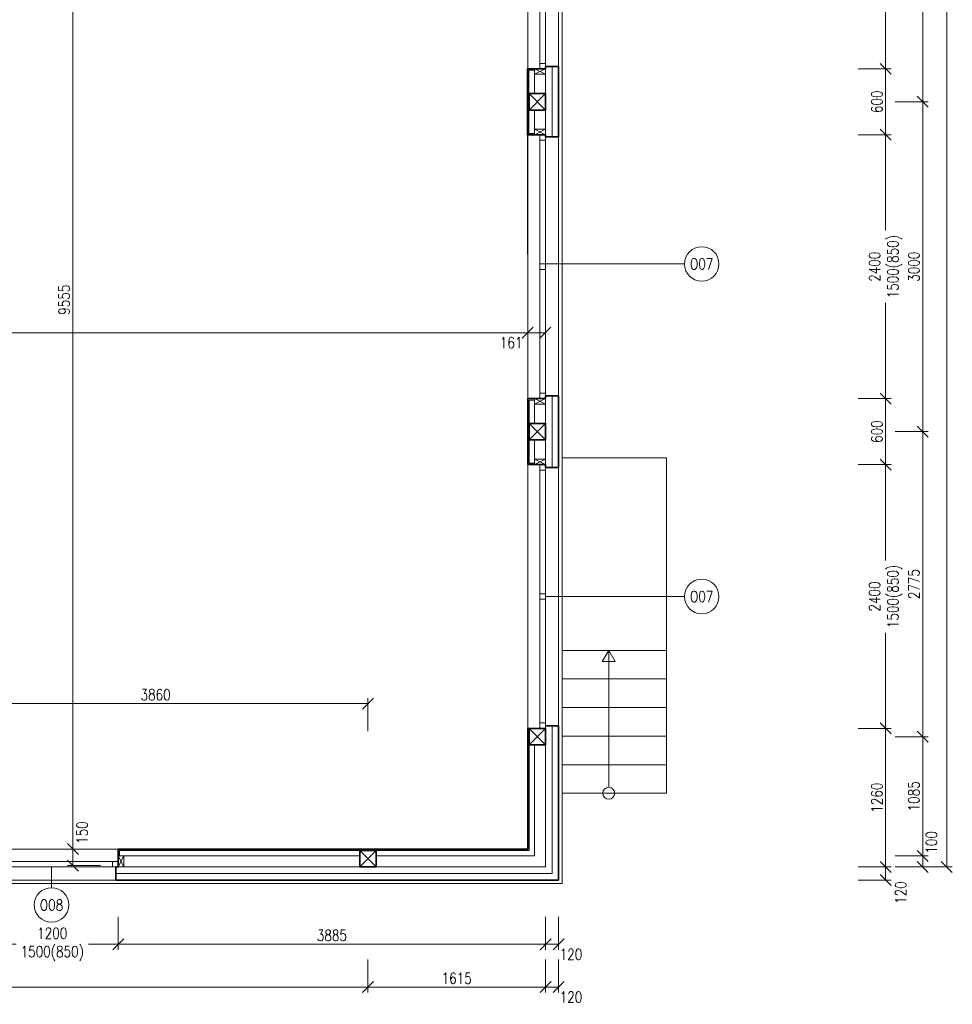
# Model space of a CAD drawing. Header units: millimetres. Extents: x -485339 to 350584, y -1189936 to 0.
# Tile 94 of 256: x -64556 to -56076, y -1158316 to -1149359. Entities that reach past the tile are written whole.
import ezdxf
from ezdxf.enums import TextEntityAlignment as Align

# ---------------------------------------------------------------- set-up
doc = ezdxf.new("R2010")
doc.units = ezdxf.units.MM
doc.header["$LTSCALE"] = 10
doc.layers.get('Defpoints').update_dxf_attribs({"color": 201})
for name, color, linetype, lineweight in [('N_kóty', 10, 'Continuous', 18), ('N_okna', 10, 'Continuous', 18), ('N_okna_konst_prof', 10, 'Continuous', 18), ('N_popis_otvory', 10, 'Continuous', 18), ('N_čáry_obrys', 10, 'Continuous', 35), ('N_čáry_obv.plášt', 212, 'Continuous', 18), ('N_čáry_obv.plášt_obrys', 212, 'Continuous', 35), ('N_čáry_plné', 10, 'Continuous', 18), ('St_kóty', 132, 'Continuous', 18), ('St_lehký obvodový plášť', 152, 'Continuous', 18), ('St_sloupy_opláštění_půdorys', 25, 'Continuous', 35), ('St_čáry_plné', 250, 'Continuous', 18)]:
    doc.layers.add(name, color=color, linetype=linetype, lineweight=lineweight)
doc.layers.add('St_plocha_místn', color=140, linetype='Continuous', lineweight=18, plot=False)
doc.styles.get("Standard").update_dxf_attribs({"font": 'simplex.shx', "width": 0.8})
doc.linetypes.add('ZIGZAG', pattern='A,0.00254,-5.08,[131,ltypeshp.shx,S=5.08,R=0,X=-5.08,Y=0],-10.16,[131,ltypeshp.shx,S=5.08,R=180,X=5.08,Y=0],-5.08', length=20.32254)
doc.dimstyles.new('stavebníM50 vnitřní', dxfattribs={"dimtxt": 100, "dimasz": 100, "dimexe": 50, "dimexo": 100, "dimgap": 30, "dimtad": 1, "dimdec": 0, "dimtxsty": 'Standard', "dimblk": 'OBLIQUE', "dimcen": 2.5, "dimclrd": 256, "dimclre": 256, "dimclrt": 256, "dimadec": 0, "dimazin": 0, "dimtfac": 1, "dimtdec": 0, "dimtmove": 2, "dimatfit": 2, "dimldrblk": 'OBLIQUE', "dimfxl": 250, "dimfxlon": 1, "dimlwd": -1, "dimlwe": -1, "dimarcsym": 0})

# ---------------------------------------------------------------- blocks, each defined once
blk = doc.blocks.new('G$CBB62DE26')
at = {"layer": 'St_sloupy_opláštění_půdorys', "color": 0, "ltscale": 2}
blk.add_lwpolyline([(-75, -150), (75, -150), (75, 0), (-75, 0)], close=True, dxfattribs=at)
for points in [[(-75, 0), (75, -150)], [(75, 0), (-75, -150)]]:
    blk.add_lwpolyline(points, dxfattribs=at)
blk = doc.blocks.new('_OBLIQUE')
at = {"color": 0, "linetype": 'ByBlock'}
blk.add_line((-0.5, -0.5), (0.5, 0.5), dxfattribs=at)
blk = doc.blocks.new('*D6510')
at = {"layer": 'Defpoints', "color": 0}
for p in [(-58903.4, -1152806.2), (-58903.4, -1153406.2), (-56682.1, -1153406.2)]:
    blk.add_point(p, dxfattribs=at)
at = {"layer": 'St_kóty'}
for p, q in [((-56932.1, -1152806.2), (-56632.1, -1152806.2)), ((-56682.1, -1152806.2), (-56682.1, -1153406.2)), ((-56932.1, -1153406.2), (-56632.1, -1153406.2))]:
    blk.add_line(p, q, dxfattribs=at)
at = {"layer": 'St_kóty', "linetype": 'ByBlock', "xscale": 100, "yscale": 100, "zscale": 100}
for p, rotation in [((-56682.1, -1152806.2), 90), ((-56682.1, -1153406.2), 270)]:
    blk.add_blockref('_OBLIQUE', p, dxfattribs=dict(at, rotation=rotation))
at = {"layer": 'St_kóty', "insert": (-56762.1, -1153106.2), "char_height": 100, "attachment_point": 5, "rotation": 90}
blk.add_mtext('600', dxfattribs=at)
blk = doc.blocks.new('*D6511')
at = {"layer": 'Defpoints', "color": 0}
for p in [(-58903.4, -1153406.2), (-58903.4, -1155806.2), (-56682.1, -1155806.2)]:
    blk.add_point(p, dxfattribs=at)
at = {"layer": 'St_kóty'}
for p, q in [((-56932.1, -1153406.2), (-56632.1, -1153406.2)), ((-56682.1, -1153406.2), (-56682.1, -1154277.1)), ((-56682.1, -1155806.2), (-56682.1, -1154935.2)), ((-56932.1, -1155806.2), (-56632.1, -1155806.2))]:
    blk.add_line(p, q, dxfattribs=at)
at = {"layer": 'St_kóty', "linetype": 'ByBlock', "xscale": 100, "yscale": 100, "zscale": 100}
for p, rotation in [((-56682.1, -1153406.2), 90), ((-56682.1, -1155806.2), 270)]:
    blk.add_blockref('_OBLIQUE', p, dxfattribs=dict(at, rotation=rotation))
at = {"layer": 'St_kóty', "insert": (-56682.1, -1154606.2), "char_height": 100, "attachment_point": 5, "rotation": 90}
blk.add_mtext('2400\\P1500(850)', dxfattribs=at)
blk = doc.blocks.new('*D6512')
at = {"layer": 'Defpoints', "color": 0}
for p in [(-58903.4, -1155806.2), (-59774.9, -1157066.2), (-56682.1, -1157066.2)]:
    blk.add_point(p, dxfattribs=at)
at = {"layer": 'St_kóty'}
for p, q in [((-56932.1, -1155806.2), (-56632.1, -1155806.2)), ((-56682.1, -1155806.2), (-56682.1, -1157066.2)), ((-56932.1, -1157066.2), (-56632.1, -1157066.2))]:
    blk.add_line(p, q, dxfattribs=at)
at = {"layer": 'St_kóty', "linetype": 'ByBlock', "xscale": 100, "yscale": 100, "zscale": 100}
for p, rotation in [((-56682.1, -1155806.2), 90), ((-56682.1, -1157066.2), 270)]:
    blk.add_blockref('_OBLIQUE', p, dxfattribs=dict(at, rotation=rotation))
at = {"layer": 'St_kóty', "insert": (-56762.1, -1156436.2), "char_height": 100, "attachment_point": 5, "rotation": 90}
blk.add_mtext('1260', dxfattribs=at)
blk = doc.blocks.new('*D6516')
at = {"layer": 'Defpoints', "color": 0}
for p in [(-58903.4, -1147406.2), (-59749.9, -1149806.2), (-56682.1, -1149806.2)]:
    blk.add_point(p, dxfattribs=at)
at = {"layer": 'St_kóty'}
for p, q in [((-56932.1, -1147406.2), (-56632.1, -1147406.2)), ((-56682.1, -1147406.2), (-56682.1, -1148277.1)), ((-56682.1, -1149806.2), (-56682.1, -1148935.2)), ((-56932.1, -1149806.2), (-56632.1, -1149806.2))]:
    blk.add_line(p, q, dxfattribs=at)
at = {"layer": 'St_kóty', "linetype": 'ByBlock', "xscale": 100, "yscale": 100, "zscale": 100}
for p, rotation in [((-56682.1, -1147406.2), 90), ((-56682.1, -1149806.2), 270)]:
    blk.add_blockref('_OBLIQUE', p, dxfattribs=dict(at, rotation=rotation))
at = {"layer": 'St_kóty', "insert": (-56682.1, -1148606.2), "char_height": 100, "attachment_point": 5, "rotation": 90}
blk.add_mtext('2400\\P1500(850)', dxfattribs=at)
blk = doc.blocks.new('*D6517')
at = {"layer": 'Defpoints', "color": 0}
for p in [(-59749.9, -1149806.2), (-59749.9, -1150406.2), (-56682.1, -1150406.2)]:
    blk.add_point(p, dxfattribs=at)
at = {"layer": 'St_kóty'}
for p, q in [((-56932.1, -1149806.2), (-56632.1, -1149806.2)), ((-56682.1, -1149806.2), (-56682.1, -1150406.2)), ((-56932.1, -1150406.2), (-56632.1, -1150406.2))]:
    blk.add_line(p, q, dxfattribs=at)
at = {"layer": 'St_kóty', "linetype": 'ByBlock', "xscale": 100, "yscale": 100, "zscale": 100}
for p, rotation in [((-56682.1, -1149806.2), 90), ((-56682.1, -1150406.2), 270)]:
    blk.add_blockref('_OBLIQUE', p, dxfattribs=dict(at, rotation=rotation))
at = {"layer": 'St_kóty', "insert": (-56762.1, -1150106.2), "char_height": 100, "attachment_point": 5, "rotation": 90}
blk.add_mtext('600', dxfattribs=at)
blk = doc.blocks.new('*D6518')
at = {"layer": 'Defpoints', "color": 0}
for p in [(-59749.9, -1150406.2), (-59749.9, -1152806.2), (-56682.1, -1152806.2)]:
    blk.add_point(p, dxfattribs=at)
at = {"layer": 'St_kóty'}
for p, q in [((-56932.1, -1150406.2), (-56632.1, -1150406.2)), ((-56682.1, -1150406.2), (-56682.1, -1151277.1)), ((-56682.1, -1152806.2), (-56682.1, -1151935.2)), ((-56932.1, -1152806.2), (-56632.1, -1152806.2))]:
    blk.add_line(p, q, dxfattribs=at)
at = {"layer": 'St_kóty', "linetype": 'ByBlock', "xscale": 100, "yscale": 100, "zscale": 100}
for p, rotation in [((-56682.1, -1150406.2), 90), ((-56682.1, -1152806.2), 270)]:
    blk.add_blockref('_OBLIQUE', p, dxfattribs=dict(at, rotation=rotation))
at = {"layer": 'St_kóty', "insert": (-56682.1, -1151606.2), "char_height": 100, "attachment_point": 5, "rotation": 90}
blk.add_mtext('2400\\P1500(850)', dxfattribs=at)
blk = doc.blocks.new('*D6523')
at = {"layer": 'Defpoints', "color": 0}
for p in [(-59924.9, -1147106.2), (-59924.9, -1150106.2), (-56345.3, -1150106.2)]:
    blk.add_point(p, dxfattribs=at)
at = {"layer": 'St_kóty'}
for p, q in [((-56595.3, -1147106.2), (-56295.3, -1147106.2)), ((-56345.3, -1147106.2), (-56345.3, -1150106.2)), ((-56595.3, -1150106.2), (-56295.3, -1150106.2))]:
    blk.add_line(p, q, dxfattribs=at)
at = {"layer": 'St_kóty', "linetype": 'ByBlock', "xscale": 100, "yscale": 100, "zscale": 100}
for p, rotation in [((-56345.3, -1147106.2), 90), ((-56345.3, -1150106.2), 270)]:
    blk.add_blockref('_OBLIQUE', p, dxfattribs=dict(at, rotation=rotation))
at = {"layer": 'St_kóty', "insert": (-56425.3, -1148606.2), "char_height": 100, "attachment_point": 5, "rotation": 90}
blk.add_mtext('3000', dxfattribs=at)
blk = doc.blocks.new('*D6524')
at = {"layer": 'Defpoints', "color": 0}
for p in [(-59924.9, -1150106.2), (-59924.9, -1153106.2), (-56345.3, -1153106.2)]:
    blk.add_point(p, dxfattribs=at)
at = {"layer": 'St_kóty'}
for p, q in [((-56595.3, -1150106.2), (-56295.3, -1150106.2)), ((-56345.3, -1150106.2), (-56345.3, -1153106.2)), ((-56595.3, -1153106.2), (-56295.3, -1153106.2))]:
    blk.add_line(p, q, dxfattribs=at)
at = {"layer": 'St_kóty', "linetype": 'ByBlock', "xscale": 100, "yscale": 100, "zscale": 100}
for p, rotation in [((-56345.3, -1150106.2), 90), ((-56345.3, -1153106.2), 270)]:
    blk.add_blockref('_OBLIQUE', p, dxfattribs=dict(at, rotation=rotation))
at = {"layer": 'St_kóty', "insert": (-56425.3, -1151606.2), "char_height": 100, "attachment_point": 5, "rotation": 90}
blk.add_mtext('3000', dxfattribs=at)
blk = doc.blocks.new('*D6525')
at = {"layer": 'Defpoints', "color": 0}
for p in [(-59924.9, -1153106.2), (-59924.9, -1155881.2), (-56345.3, -1155881.2)]:
    blk.add_point(p, dxfattribs=at)
at = {"layer": 'St_kóty'}
for p, q in [((-56595.3, -1153106.2), (-56295.3, -1153106.2)), ((-56345.3, -1153106.2), (-56345.3, -1155881.2)), ((-56595.3, -1155881.2), (-56295.3, -1155881.2))]:
    blk.add_line(p, q, dxfattribs=at)
at = {"layer": 'St_kóty', "linetype": 'ByBlock', "xscale": 100, "yscale": 100, "zscale": 100}
for p, rotation in [((-56345.3, -1153106.2), 90), ((-56345.3, -1155881.2), 270)]:
    blk.add_blockref('_OBLIQUE', p, dxfattribs=dict(at, rotation=rotation))
at = {"layer": 'St_kóty', "insert": (-56425.3, -1154493.7), "char_height": 100, "attachment_point": 5, "rotation": 90}
blk.add_mtext('2775', dxfattribs=at)
blk = doc.blocks.new('*D6526')
at = {"layer": 'Defpoints', "color": 0}
for p in [(-59924.9, -1155881.2), (-59937.9, -1156966.2), (-56345.3, -1156966.2)]:
    blk.add_point(p, dxfattribs=at)
at = {"layer": 'St_kóty'}
for p, q in [((-56595.3, -1155881.2), (-56295.3, -1155881.2)), ((-56345.3, -1155881.2), (-56345.3, -1156966.2)), ((-56595.3, -1156966.2), (-56295.3, -1156966.2))]:
    blk.add_line(p, q, dxfattribs=at)
at = {"layer": 'St_kóty', "linetype": 'ByBlock', "xscale": 100, "yscale": 100, "zscale": 100}
for p, rotation in [((-56345.3, -1155881.2), 90), ((-56345.3, -1156966.2), 270)]:
    blk.add_blockref('_OBLIQUE', p, dxfattribs=dict(at, rotation=rotation))
at = {"layer": 'St_kóty', "insert": (-56425.3, -1156423.7), "char_height": 100, "attachment_point": 5, "rotation": 90}
blk.add_mtext('1085', dxfattribs=at)
blk = doc.blocks.new('*D6527')
at = {"layer": 'Defpoints', "color": 0}
for p in [(-59937.9, -1156966.2), (-59774.9, -1157066.2), (-56345.3, -1157066.2)]:
    blk.add_point(p, dxfattribs=at)
at = {"layer": 'St_kóty'}
for p, q in [((-56595.3, -1156966.2), (-56295.3, -1156966.2)), ((-56345.3, -1156966.2), (-56345.3, -1157066.2)), ((-56595.3, -1157066.2), (-56295.3, -1157066.2))]:
    blk.add_line(p, q, dxfattribs=at)
at = {"layer": 'St_kóty', "linetype": 'ByBlock', "xscale": 100, "yscale": 100, "zscale": 100}
for p, rotation in [((-56345.3, -1156966.2), 90), ((-56345.3, -1157066.2), 270)]:
    blk.add_blockref('_OBLIQUE', p, dxfattribs=dict(at, rotation=rotation))
at = {"layer": 'St_kóty', "insert": (-56265.7, -1156842.9), "char_height": 100, "attachment_point": 5, "rotation": 90}
blk.add_mtext('100', dxfattribs=at)
blk = doc.blocks.new('*D6528')
at = {"layer": 'Defpoints', "color": 0}
for p in [(-59724.9, -1138456.2), (-56126, -1138456.2), (-59774.9, -1157066.2)]:
    blk.add_point(p, dxfattribs=at)
at = {"layer": 'St_kóty'}
for p, q in [((-56376, -1138456.2), (-56076, -1138456.2)), ((-56126, -1157066.2), (-56126, -1138456.2)), ((-56376, -1157066.2), (-56076, -1157066.2))]:
    blk.add_line(p, q, dxfattribs=at)
at = {"layer": 'St_kóty', "linetype": 'ByBlock', "xscale": 100, "yscale": 100, "zscale": 100}
for p, rotation in [((-56126, -1138456.2), 90), ((-56126, -1157066.2), 270)]:
    blk.add_blockref('_OBLIQUE', p, dxfattribs=dict(at, rotation=rotation))
at = {"layer": 'St_kóty', "insert": (-56206, -1147761.2), "char_height": 100, "attachment_point": 5, "rotation": 90}
blk.add_mtext('18610', dxfattribs=at)
blk = doc.blocks.new('*D6529')
at = {"layer": 'Defpoints', "color": 0}
for p in [(-59774.9, -1157066.2), (-63660.1, -1157116.2), (-63660.1, -1157769.6)]:
    blk.add_point(p, dxfattribs=at)
at = {"layer": 'St_kóty'}
for p, q in [((-63660.1, -1157519.6), (-63660.1, -1157819.6)), ((-59774.9, -1157519.6), (-59774.9, -1157819.6)), ((-59774.9, -1157769.6), (-63660.1, -1157769.6))]:
    blk.add_line(p, q, dxfattribs=at)
at = {"layer": 'St_kóty', "linetype": 'ByBlock', "xscale": 100, "yscale": 100, "zscale": 100, "rotation": 180}
blk.add_blockref('_OBLIQUE', (-63660.1, -1157769.6), dxfattribs=at)
at = {"layer": 'St_kóty', "linetype": 'ByBlock', "xscale": 100, "yscale": 100, "zscale": 100}
blk.add_blockref('_OBLIQUE', (-59774.9, -1157769.6), dxfattribs=at)
at = {"layer": 'St_kóty', "insert": (-61717.5, -1157689.6), "char_height": 100, "attachment_point": 5}
blk.add_mtext('3885', dxfattribs=at)
blk = doc.blocks.new('*D6530')
at = {"layer": 'Defpoints', "color": 0}
for p in [(-64860.1, -1157091.2), (-63660.1, -1157116.2), (-64860.1, -1157769.6)]:
    blk.add_point(p, dxfattribs=at)
at = {"layer": 'St_kóty'}
for p, q in [((-64860.1, -1157519.6), (-64860.1, -1157819.6)), ((-63660.1, -1157519.6), (-63660.1, -1157819.6)), ((-64860.1, -1157769.6), (-64589.2, -1157769.6)), ((-63660.1, -1157769.6), (-63931.1, -1157769.6))]:
    blk.add_line(p, q, dxfattribs=at)
at = {"layer": 'St_kóty', "linetype": 'ByBlock', "xscale": 100, "yscale": 100, "zscale": 100, "rotation": 180}
blk.add_blockref('_OBLIQUE', (-64860.1, -1157769.6), dxfattribs=at)
at = {"layer": 'St_kóty', "linetype": 'ByBlock', "xscale": 100, "yscale": 100, "zscale": 100}
blk.add_blockref('_OBLIQUE', (-63660.1, -1157769.6), dxfattribs=at)
at = {"layer": 'St_kóty', "insert": (-64260.1, -1157769.6), "char_height": 100, "attachment_point": 5}
blk.add_mtext('1200\\P1500(850)', dxfattribs=at)
blk = doc.blocks.new('*D6539')
at = {"layer": 'Defpoints', "color": 0}
for p in [(-68760.1, -1156991.2), (-61390.3, -1156991.2), (-61390.3, -1158159)]:
    blk.add_point(p, dxfattribs=at)
at = {"layer": 'St_kóty'}
for p, q in [((-68760.1, -1157909), (-68760.1, -1158209)), ((-61390.3, -1157909), (-61390.3, -1158209)), ((-68760.1, -1158159), (-61390.3, -1158159))]:
    blk.add_line(p, q, dxfattribs=at)
at = {"layer": 'St_kóty', "linetype": 'ByBlock', "xscale": 100, "yscale": 100, "zscale": 100, "rotation": 180}
blk.add_blockref('_OBLIQUE', (-68760.1, -1158159), dxfattribs=at)
at = {"layer": 'St_kóty', "linetype": 'ByBlock', "xscale": 100, "yscale": 100, "zscale": 100}
blk.add_blockref('_OBLIQUE', (-61390.3, -1158159), dxfattribs=at)
at = {"layer": 'St_kóty', "insert": (-65075.2, -1158079), "char_height": 100, "attachment_point": 5}
blk.add_mtext('7370', dxfattribs=at)
blk = doc.blocks.new('*D6540')
at = {"layer": 'Defpoints', "color": 0}
for p in [(-61390.3, -1156991.2), (-59774.9, -1157066.2), (-59774.9, -1158159)]:
    blk.add_point(p, dxfattribs=at)
at = {"layer": 'St_kóty'}
for p, q in [((-61390.3, -1157909), (-61390.3, -1158209)), ((-59774.9, -1157909), (-59774.9, -1158209)), ((-61390.3, -1158159), (-59774.9, -1158159))]:
    blk.add_line(p, q, dxfattribs=at)
at = {"layer": 'St_kóty', "linetype": 'ByBlock', "xscale": 100, "yscale": 100, "zscale": 100, "rotation": 180}
blk.add_blockref('_OBLIQUE', (-61390.3, -1158159), dxfattribs=at)
at = {"layer": 'St_kóty', "linetype": 'ByBlock', "xscale": 100, "yscale": 100, "zscale": 100}
blk.add_blockref('_OBLIQUE', (-59774.9, -1158159), dxfattribs=at)
at = {"layer": 'St_kóty', "insert": (-60582.6, -1158079), "char_height": 100, "attachment_point": 5}
blk.add_mtext('1615', dxfattribs=at)
blk = doc.blocks.new('*D6611')
at = {"layer": 'Defpoints', "color": 0}
for p in [(-59936.7, -1152207.5), (-59775.6, -1152207.5), (-59775.6, -1152207.5)]:
    blk.add_point(p, dxfattribs=at)
at = {"layer": 'St_kóty'}
for p, q in [((-59936.7, -1152107.5), (-59936.7, -1152157.5)), ((-59775.6, -1152107.5), (-59775.6, -1152157.5)), ((-59936.7, -1152207.5), (-59775.6, -1152207.5))]:
    blk.add_line(p, q, dxfattribs=at)
at = {"layer": 'St_kóty', "linetype": 'ByBlock', "xscale": 100, "yscale": 100, "zscale": 100, "rotation": 180}
blk.add_blockref('_OBLIQUE', (-59936.7, -1152207.5), dxfattribs=at)
at = {"layer": 'St_kóty', "linetype": 'ByBlock', "xscale": 100, "yscale": 100, "zscale": 100}
blk.add_blockref('_OBLIQUE', (-59775.6, -1152207.5), dxfattribs=at)
at = {"layer": 'St_kóty', "insert": (-60087.6, -1152297.6), "char_height": 100, "attachment_point": 5}
blk.add_mtext('161', dxfattribs=at)
blk = doc.blocks.new('*D6612')
at = {"layer": 'Defpoints', "color": 0}
for p in [(-64071.9, -1156903.2), (-61812, -1156903.2), (-61812, -1157053.2)]:
    blk.add_point(p, dxfattribs=at)
at = {"layer": 'St_kóty'}
for p, q in [((-63821.9, -1156903.2), (-64121.9, -1156903.2)), ((-64071.9, -1157053.2), (-64071.9, -1156903.2)), ((-63821.9, -1157053.2), (-64121.9, -1157053.2))]:
    blk.add_line(p, q, dxfattribs=at)
at = {"layer": 'St_kóty', "linetype": 'ByBlock', "xscale": 100, "yscale": 100, "zscale": 100}
for p, rotation in [((-64071.9, -1156903.2), 90), ((-64071.9, -1157053.2), 270)]:
    blk.add_blockref('_OBLIQUE', p, dxfattribs=dict(at, rotation=rotation))
at = {"layer": 'St_kóty', "insert": (-63988.3, -1156753.8), "char_height": 100, "attachment_point": 5, "rotation": 90}
blk.add_mtext('150', dxfattribs=at)
blk = doc.blocks.new('G$C9C144299')
at = {"layer": 'St_lehký obvodový plášť', "color": 0, "ltscale": 2}
for points in [[(0, -50), (2400, -50), (2400, 0), (0, 0)], [(0, -50), (0, -50), (0, 0), (0, 0)], [(0, -50), (0, -50), (0, 0), (0, 0)], [(0, -50), (50, -50), (50, 0), (0, 0)], [(1225, -50), (1175, -50), (1175, 0), (1225, 0)], [(2400, -50), (2350, -50), (2350, 0), (2400, 0)]]:
    blk.add_lwpolyline(points, close=True, dxfattribs=at)
blk = doc.blocks.new('G$C2A6251B2')
at = {"layer": 'St_lehký obvodový plášť', "color": 0, "ltscale": 2}
for points in [[(0, -50), (1200, -50), (1200, 0), (0, 0)], [(0, -50), (50, -50), (50, 0), (0, 0)], [(1200, -50), (1150, -50), (1150, 0), (1200, 0)]]:
    blk.add_lwpolyline(points, close=True, dxfattribs=at)
blk = doc.blocks.new('*D6918')
at = {"layer": 'Defpoints', "color": 0}
for p in [(-59774.9, -1157066.2), (-59774.9, -1157186.2), (-56682.1, -1157186.2)]:
    blk.add_point(p, dxfattribs=at)
at = {"layer": 'N_kóty'}
for p, q in [((-56932.1, -1157066.2), (-56632.1, -1157066.2)), ((-56682.1, -1157066.2), (-56682.1, -1157186.2)), ((-56932.1, -1157186.2), (-56632.1, -1157186.2))]:
    blk.add_line(p, q, dxfattribs=at)
at = {"layer": 'N_kóty', "linetype": 'ByBlock', "xscale": 100, "yscale": 100, "zscale": 100}
for p, rotation in [((-56682.1, -1157066.2), 90), ((-56682.1, -1157186.2), 270)]:
    blk.add_blockref('_OBLIQUE', p, dxfattribs=dict(at, rotation=rotation))
at = {"layer": 'N_kóty', "insert": (-56544.8, -1157299.5), "char_height": 100, "attachment_point": 5, "rotation": 90}
blk.add_mtext('120', dxfattribs=at)
blk = doc.blocks.new('*D6919')
at = {"layer": 'Defpoints', "color": 0}
for p in [(-59655.5, -1155781.2), (-59774.9, -1157066.2), (-59655.5, -1157769.6)]:
    blk.add_point(p, dxfattribs=at)
at = {"layer": 'N_kóty'}
for p, q in [((-59774.9, -1157519.6), (-59774.9, -1157819.6)), ((-59655.5, -1157519.6), (-59655.5, -1157819.6)), ((-59774.9, -1157769.6), (-59655.5, -1157769.6))]:
    blk.add_line(p, q, dxfattribs=at)
at = {"layer": 'N_kóty', "linetype": 'ByBlock', "xscale": 100, "yscale": 100, "zscale": 100, "rotation": 180}
blk.add_blockref('_OBLIQUE', (-59774.9, -1157769.6), dxfattribs=at)
at = {"layer": 'N_kóty', "linetype": 'ByBlock', "xscale": 100, "yscale": 100, "zscale": 100}
blk.add_blockref('_OBLIQUE', (-59655.5, -1157769.6), dxfattribs=at)
at = {"layer": 'N_kóty', "insert": (-59543.4, -1157860.5), "char_height": 100, "attachment_point": 5}
blk.add_mtext('120', dxfattribs=at)
blk = doc.blocks.new('*D6920')
at = {"layer": 'Defpoints', "color": 0}
for p in [(-59655.5, -1156170.6), (-59774.9, -1157455.6), (-59655.5, -1158159)]:
    blk.add_point(p, dxfattribs=at)
at = {"layer": 'N_kóty'}
for p, q in [((-59774.9, -1157909), (-59774.9, -1158209)), ((-59655.5, -1157909), (-59655.5, -1158209)), ((-59774.9, -1158159), (-59655.5, -1158159))]:
    blk.add_line(p, q, dxfattribs=at)
at = {"layer": 'N_kóty', "linetype": 'ByBlock', "xscale": 100, "yscale": 100, "zscale": 100, "rotation": 180}
blk.add_blockref('_OBLIQUE', (-59774.9, -1158159), dxfattribs=at)
at = {"layer": 'N_kóty', "linetype": 'ByBlock', "xscale": 100, "yscale": 100, "zscale": 100}
blk.add_blockref('_OBLIQUE', (-59655.5, -1158159), dxfattribs=at)
at = {"layer": 'N_kóty', "insert": (-59543.4, -1158250), "char_height": 100, "attachment_point": 5}
blk.add_mtext('120', dxfattribs=at)
blk = doc.blocks.new('*D7584')
at = {"layer": 'Defpoints', "color": 0}
for p in [(-70354.9, -1152207.5), (-70354.9, -1152207.5), (-59936.7, -1152207.5)]:
    blk.add_point(p, dxfattribs=at)
at = {"layer": 'St_kóty'}
for p, q in [((-59936.7, -1152107.5), (-59936.7, -1152157.5)), ((-70354.9, -1152207.5), (-70354.9, -1152257.5)), ((-59936.7, -1152207.5), (-70354.9, -1152207.5))]:
    blk.add_line(p, q, dxfattribs=at)
at = {"layer": 'St_kóty', "linetype": 'ByBlock', "xscale": 100, "yscale": 100, "zscale": 100, "rotation": 180}
blk.add_blockref('_OBLIQUE', (-70354.9, -1152207.5), dxfattribs=at)
at = {"layer": 'St_kóty', "linetype": 'ByBlock', "xscale": 100, "yscale": 100, "zscale": 100}
blk.add_blockref('_OBLIQUE', (-59936.7, -1152207.5), dxfattribs=at)
at = {"layer": 'St_kóty', "insert": (-65145.8, -1152127.5), "char_height": 100, "attachment_point": 5}
blk.add_mtext('10418', dxfattribs=at)
blk = doc.blocks.new('*D7585')
at = {"layer": 'Defpoints', "color": 0}
for p in [(-64071.9, -1147348.7), (-64071.9, -1147348.7), (-61812, -1156903.2)]:
    blk.add_point(p, dxfattribs=at)
at = {"layer": 'St_kóty'}
for p, q in [((-64171.9, -1147348.7), (-64121.9, -1147348.7)), ((-64071.9, -1156903.2), (-64071.9, -1147348.7)), ((-63821.9, -1156903.2), (-64121.9, -1156903.2))]:
    blk.add_line(p, q, dxfattribs=at)
at = {"layer": 'St_kóty', "linetype": 'ByBlock', "xscale": 100, "yscale": 100, "zscale": 100}
for p, rotation in [((-64071.9, -1147348.7), 90), ((-64071.9, -1156903.2), 270)]:
    blk.add_blockref('_OBLIQUE', p, dxfattribs=dict(at, rotation=rotation))
at = {"layer": 'St_kóty', "insert": (-64151.9, -1151907.3), "char_height": 100, "attachment_point": 5, "rotation": 90}
blk.add_mtext('9555', dxfattribs=at)
blk = doc.blocks.new('*D8020')
at = {"layer": 'Defpoints', "color": 0}
for p in [(-61390.3, -1155579.8), (-65250.3, -1156916.2), (-61390.3, -1157909)]:
    blk.add_point(p, dxfattribs=at)
at = {"layer": 'N_kóty'}
for p, q in [((-65250.3, -1155829.8), (-65250.3, -1155529.8)), ((-61390.3, -1155829.8), (-61390.3, -1155529.8)), ((-65250.3, -1155579.8), (-61390.3, -1155579.8))]:
    blk.add_line(p, q, dxfattribs=at)
at = {"layer": 'N_kóty', "linetype": 'ByBlock', "xscale": 100, "yscale": 100, "zscale": 100, "rotation": 180}
blk.add_blockref('_OBLIQUE', (-65250.3, -1155579.8), dxfattribs=at)
at = {"layer": 'N_kóty', "linetype": 'ByBlock', "xscale": 100, "yscale": 100, "zscale": 100}
blk.add_blockref('_OBLIQUE', (-61390.3, -1155579.8), dxfattribs=at)
at = {"layer": 'N_kóty', "insert": (-63320.3, -1155499.8), "char_height": 100, "attachment_point": 5}
blk.add_mtext('3860', dxfattribs=at)

msp = doc.modelspace()

# ---------------------------------------------------------------- linework, layer by layer
at = {"layer": 'N_okna_konst_prof'}
for points in [[(-59874.9, -1150393.7), (-59925.4, -1150393.7), (-59925.4, -1150031.2), (-59925.4, -1149818.7), (-59874.9, -1149818.7)], [(-59874.9, -1149856.2), (-59874.9, -1150031.2)], [(-59874.9, -1150356.2), (-59874.9, -1150181.2)], [(-59923.7, -1153393.7), (-59923.7, -1152818.7), (-59874.9, -1152818.7)], [(-59874.9, -1152856.2), (-59874.9, -1153031.2)], [(-59874.9, -1153356.2), (-59874.9, -1153181.2)], [(-59874.9, -1153393.7), (-59923.7, -1153393.7)], [(-63647.6, -1156966.2), (-63647.6, -1156915.7), (-59924.9, -1156915.7), (-59924.9, -1155956.2)], [(-61313.3, -1156965.7), (-59874.9, -1156965.7), (-59874.9, -1155956.2)], [(-63647.6, -1156965.7), (-61463.3, -1156965.7)]]:
    msp.add_lwpolyline(points, dxfattribs=at)
at = {"layer": 'N_popis_otvory'}
for points in [[(-58512.1, -1151581.2), (-59775.6, -1151581.2)], [(-58512.1, -1154606.2), (-59775.6, -1154606.2)], [(-64266.8, -1157254.9), (-64266.8, -1157066.2)]]:
    msp.add_lwpolyline(points, dxfattribs=at)
for centre in [(-58354.8, -1151581.2), (-58354.8, -1154606.2), (-64266.8, -1157412.2)]:
    msp.add_circle(centre, 157.3, dxfattribs=at)
at = {"layer": 'N_čáry_obrys'}
for points in [[(-59774.9, -1150426.2), (-59774.9, -1150406.2), (-59937.9, -1150406.2), (-59937.9, -1150031.2), (-59937.9, -1149806.2), (-59775.6, -1149806.2), (-59775.6, -1149786.2)], [(-59936.2, -1153406.2), (-59936.2, -1152806.2), (-59774.9, -1152806.2)], [(-59774.9, -1153431.2), (-59774.9, -1153406.2), (-59936.2, -1153406.2)], [(-59936.3, -1155806.2), (-59936.3, -1156903.2)], [(-59936.3, -1155806.2), (-59924.9, -1155806.2)], [(-63680.1, -1157066.2), (-63660.1, -1157066.2), (-63660.1, -1156903.2), (-59936.3, -1156903.2)]]:
    msp.add_lwpolyline(points, dxfattribs=at)
at = {"layer": 'N_čáry_obv.plášt'}
for p, q in [((-59654.9, -1138696.2), (-59655.6, -1157078.9)), ((-59774.9, -1155806.2), (-59774.9, -1157066.2)), ((-63680.1, -1157066.2), (-59774.9, -1157066.2))]:
    msp.add_line(p, q, dxfattribs=at)
at = {"layer": 'N_čáry_obv.plášt', "linetype": 'ZIGZAG'}
for p, q in [((-59714.9, -1153431.2), (-59714.9, -1152781.2)), ((-59714.9, -1155781.2), (-59714.9, -1157126.2))]:
    msp.add_line(p, q, dxfattribs=at)
at = {"layer": 'N_čáry_obv.plášt'}
for points in [[(-59774.9, -1149806.2), (-59774.9, -1150406.2)], [(-59774.9, -1153431.2), (-59774.9, -1152781.2)], [(-70574.9, -1157186.2), (-59678.3, -1157186.2)]]:
    msp.add_lwpolyline(points, dxfattribs=at)
at = {"layer": 'N_čáry_obv.plášt', "linetype": 'ZIGZAG'}
for points in [[(-59714.9, -1150426.2), (-59714.9, -1149786.2)], [(-63680.1, -1157126.2), (-59714.9, -1157126.2)]]:
    msp.add_lwpolyline(points, dxfattribs=at)
at = {"layer": 'N_čáry_obv.plášt_obrys', "ltscale": 2}
for p, q in [((-59775.6, -1149786.2), (-59655.6, -1149786.2)), ((-59655.6, -1149786.2), (-59655.6, -1150426.2)), ((-59775.6, -1150426.2), (-59655.6, -1150426.2)), ((-59655.6, -1153431.2), (-59656.1, -1152781.2)), ((-59655.5, -1155781.2), (-59655.6, -1157186.2)), ((-63680.8, -1157066.2), (-63680.8, -1157186.2)), ((-59655.6, -1157186.2), (-63680.8, -1157186.2))]:
    msp.add_line(p, q, dxfattribs=at)
at = {"layer": 'N_čáry_obv.plášt_obrys'}
for points in [[(-59775.6, -1152781.2), (-59656.1, -1152781.2)], [(-59775.5, -1152781.2), (-59775.6, -1152806.2)]]:
    msp.add_lwpolyline(points, dxfattribs=at)
at = {"layer": 'N_čáry_obv.plášt_obrys', "ltscale": 2}
for points in [[(-59775.6, -1153431.2), (-59655.6, -1153431.2)], [(-59775.6, -1155781.2), (-59655.5, -1155781.2)]]:
    msp.add_lwpolyline(points, dxfattribs=at)
at = {"layer": 'N_čáry_plné', "ltscale": 2}
for q in [(-59624.9, -1138696.2), (-70604.9, -1157216.2)]:
    msp.add_line((-59624.9, -1157216.2), q, dxfattribs=at)
for points in [[(-59936.3, -1147406.2), (-59936.3, -1150031.2)], [(-59938.3, -1150181.2), (-59936.2, -1152806.2)], [(-59936.3, -1153406.2), (-59936.3, -1155806.2)], [(-59936.3, -1156903.2), (-64993.3, -1156903.2)], [(-59936.3, -1156966.2), (-59937.9, -1156966.2)]]:
    msp.add_lwpolyline(points, dxfattribs=at)
at = {"layer": 'St_plocha_místn'}
msp.add_lwpolyline([(-70291.9, -1156903.2), (-59936.3, -1156903.2), (-59936.3, -1147348.7), (-68726.6, -1147348.7), (-68726.6, -1146936.2), (-70354.9, -1146936.2), (-70354.9, -1152793.7), (-70291.9, -1152793.7)], close=True, dxfattribs=at)
at = {"layer": 'St_čáry_plné', "ltscale": 2}
for p, q in [((-58674.9, -1153346.2), (-59624.9, -1153346.2)), ((-58674.9, -1155096.2), (-58674.9, -1153346.2)), ((-59624.9, -1155096.2), (-58674.9, -1155096.2))]:
    msp.add_line(p, q, dxfattribs=at)
at = {"layer": 'St_čáry_plné'}
for points in [[(-59774.9, -1149856.2), (-59774.9, -1149806.2), (-59874.9, -1149806.2), (-59874.9, -1149856.2)], [(-59774.9, -1150406.2), (-59774.9, -1150356.2), (-59874.9, -1150356.2), (-59874.9, -1150406.2)], [(-59774.9, -1152856.2), (-59774.9, -1152806.2), (-59874.9, -1152806.2), (-59874.9, -1152856.2)], [(-59774.9, -1153406.2), (-59774.9, -1153356.2), (-59874.9, -1153356.2), (-59874.9, -1153406.2)], [(-63660.1, -1157066.2), (-63610.1, -1157066.2), (-63610.1, -1156966.2), (-63660.1, -1156966.2)]]:
    msp.add_lwpolyline(points, close=True, dxfattribs=at)
for points in [[(-59874.9, -1149856.2), (-59774.9, -1149806.2)], [(-59874.9, -1149806.2), (-59774.9, -1149856.2)], [(-59874.9, -1150406.2), (-59774.9, -1150356.2)], [(-59874.9, -1150356.2), (-59774.9, -1150406.2)], [(-59874.9, -1152856.2), (-59774.9, -1152806.2)], [(-59874.9, -1152806.2), (-59774.9, -1152856.2)], [(-59874.9, -1153406.2), (-59774.9, -1153356.2)], [(-59874.9, -1153356.2), (-59774.9, -1153406.2)], [(-63660.1, -1156966.2), (-63610.1, -1157066.2)], [(-63610.1, -1156966.2), (-63660.1, -1157066.2)]]:
    msp.add_lwpolyline(points, dxfattribs=at)
at = {"layer": 'St_čáry_plné', "ltscale": 2}
for points in [[(-59624.9, -1155356.2), (-58674.9, -1155356.2), (-58674.9, -1155096.2)], [(-59199.9, -1156341.6), (-59199.9, -1155096.2)], [(-59624.9, -1155616.2), (-58674.9, -1155616.2), (-58674.9, -1155356.2)], [(-59624.9, -1155876.2), (-58674.9, -1155876.2), (-58674.9, -1155616.2)], [(-59624.9, -1156136.2), (-58674.9, -1156136.2), (-58674.9, -1155876.2)], [(-59624.9, -1156396.2), (-58674.9, -1156396.2), (-58674.9, -1156136.2)]]:
    msp.add_lwpolyline(points, dxfattribs=at)
msp.add_lwpolyline([(-59199.9, -1155096.2), (-59258.5, -1155197.6), (-59141.3, -1155197.6)], close=True, dxfattribs=at)
msp.add_circle((-59199.9, -1156396.2), 54.6, dxfattribs=at)

# ---------------------------------------------------------------- block references
at = {"layer": 'N_okna', "ltscale": 2}
for name, p, rotation in [('G$C9C144299', (-59825.6, -1149806.2), 90), ('G$C9C144299', (-59825.6, -1152806.2), 90), ('G$C9C144299', (-59825.6, -1155806.2), 90), ('G$C2A6251B2', (-63660.8, -1157066.2), 180)]:
    msp.add_blockref(name, p, dxfattribs=dict(at, rotation=rotation))
at = {"layer": 'St_sloupy_opláštění_půdorys', "ltscale": 2, "rotation": 90}
for p in [(-59924.9, -1150106.2), (-59924.9, -1153106.2), (-59924.9, -1155881.2), (-61463.3, -1156991.2)]:
    msp.add_blockref('G$CBB62DE26', p, dxfattribs=at)

# ---------------------------------------------------------------- texts
at = {"layer": 'N_popis_otvory', "width": 0.8}
for s, p in [('O07', (-58354.8, -1151581.2)), ('O07', (-58354.8, -1154606.2)), ('O08', (-64266.8, -1157412.2))]:
    msp.add_text(s, height=100, dxfattribs=at).set_placement(p, align=Align.MIDDLE_CENTER)

# ---------------------------------------------------------------- dimensions: what is measured, and where the dimension line sits
at = {"layer": 'N_kóty'}
dim = msp.add_linear_dim(base=(-61390.3, -1155579.8), p1=(-65250.3, -1156916.2), p2=(-61390.3, -1157909), dimstyle='stavebníM50 vnitřní', override={"dimtxsty": 'Standard', "dimldrblk": 'OBLIQUE'}, dxfattribs=at)
dim.commit()
dim.dimension.update_dxf_attribs({"geometry": '*D8020', "text_midpoint": (-63320.3, -1155499.8)})
for base, p1, p2, picture, middle in [((-59655.5, -1157769.6), (-59774.9, -1157066.2), (-59655.5, -1155781.2), '*D6919', (-59543.4, -1157860.5)), ((-59655.5, -1158159), (-59774.9, -1157455.6), (-59655.5, -1156170.6), '*D6920', (-59543.4, -1158250))]:
    dim = msp.add_linear_dim(base=base, p1=p1, p2=p2, text='120', dimstyle='stavebníM50 vnitřní', dxfattribs=at)
    dim.commit()
    dim.dimension.update_dxf_attribs({"geometry": picture, "text_midpoint": middle, "dimtype": 160})
dim = msp.add_linear_dim(base=(-56682.1, -1157186.2), p1=(-59774.9, -1157066.2), p2=(-59774.9, -1157186.2), angle=90, dimstyle='stavebníM50 vnitřní', dxfattribs=at)
dim.commit()
dim.dimension.update_dxf_attribs({"geometry": '*D6918', "text_midpoint": (-56544.8, -1157299.5), "dimtype": 160})
at = {"layer": 'St_kóty'}
for base, p1, p2, picture, middle in [((-56126, -1138456.2), (-59774.9, -1157066.2), (-59724.9, -1138456.2), '*D6528', (-56206, -1147761.2)), ((-56345.3, -1150106.2), (-59924.9, -1147106.2), (-59924.9, -1150106.2), '*D6523', (-56425.3, -1148606.2)), ((-56682.1, -1150406.2), (-59749.9, -1149806.2), (-59749.9, -1150406.2), '*D6517', (-56762.1, -1150106.2)), ((-56345.3, -1153106.2), (-59924.9, -1150106.2), (-59924.9, -1153106.2), '*D6524', (-56425.3, -1151606.2)), ((-56682.1, -1153406.2), (-58903.4, -1152806.2), (-58903.4, -1153406.2), '*D6510', (-56762.1, -1153106.2)), ((-56345.3, -1155881.2), (-59924.9, -1153106.2), (-59924.9, -1155881.2), '*D6525', (-56425.3, -1154493.7)), ((-56682.1, -1157066.2), (-58903.4, -1155806.2), (-59774.9, -1157066.2), '*D6512', (-56762.1, -1156436.2)), ((-56345.3, -1156966.2), (-59924.9, -1155881.2), (-59937.9, -1156966.2), '*D6526', (-56425.3, -1156423.7))]:
    dim = msp.add_linear_dim(base=base, p1=p1, p2=p2, angle=90, dimstyle='stavebníM50 vnitřní', dxfattribs=at)
    dim.commit()
    dim.dimension.update_dxf_attribs({"geometry": picture, "text_midpoint": middle})
dim = msp.add_linear_dim(base=(-64071.8755424, -1147348.6509497), p1=(-61811.9970524, -1156903.1509497), p2=(-64071.8755424, -1147348.6509497), angle=90, dimstyle='stavebníM50 vnitřní', override={"dimtxsty": 'Standard', "dimldrblk": 'OBLIQUE'}, dxfattribs=at)
dim.commit()
dim.dimension.update_dxf_attribs({"geometry": '*D7585', "text_midpoint": (-64151.8755424, -1151907.2922715), "dimtype": 160})
for base, p1, p2, picture, middle in [((-56682.1, -1149806.2), (-58903.4, -1147406.2), (-59749.9, -1149806.2), '*D6516', (-56682.1, -1148606.2)), ((-56682.1, -1152806.2), (-59749.9, -1150406.2), (-59749.9, -1152806.2), '*D6518', (-56682.1, -1151606.2)), ((-56682.1, -1155806.2), (-58903.4, -1153406.2), (-58903.4, -1155806.2), '*D6511', (-56682.1, -1154606.2))]:
    dim = msp.add_linear_dim(base=base, p1=p1, p2=p2, angle=90, text='<>\\P1500(850)', dimstyle='stavebníM50 vnitřní', override={"dimtxsty": 'Standard'}, dxfattribs=at)
    dim.commit()
    dim.dimension.update_dxf_attribs({"geometry": picture, "text_midpoint": middle, "dimtype": 160})
dim = msp.add_linear_dim(base=(-70354.9, -1152207.5), p1=(-59936.7, -1152207.5), p2=(-70354.9, -1152207.5), dimstyle='stavebníM50 vnitřní', override={"dimtxsty": 'Standard', "dimldrblk": 'OBLIQUE'}, dxfattribs=at)
dim.commit()
dim.dimension.update_dxf_attribs({"geometry": '*D7584', "text_midpoint": (-65145.8, -1152127.5)})
dim = msp.add_linear_dim(base=(-59775.6, -1152207.5), p1=(-59936.7, -1152207.5), p2=(-59775.6, -1152207.5), dimstyle='stavebníM50 vnitřní', dxfattribs=at)
dim.commit()
dim.dimension.update_dxf_attribs({"geometry": '*D6611', "text_midpoint": (-60087.6, -1152297.6), "dimtype": 160})
for base, p1, p2, picture, middle in [((-64071.9, -1156903.2), (-61812, -1157053.2), (-61812, -1156903.2), '*D6612', (-63988.3, -1156753.8)), ((-56345.3, -1157066.2), (-59937.9, -1156966.2), (-59774.9, -1157066.2), '*D6527', (-56265.7, -1156842.9))]:
    dim = msp.add_linear_dim(base=base, p1=p1, p2=p2, angle=90, dimstyle='stavebníM50 vnitřní', dxfattribs=at)
    dim.commit()
    dim.dimension.update_dxf_attribs({"geometry": picture, "text_midpoint": middle, "dimtype": 160})
for base, p1, p2, picture, middle in [((-61390.3, -1158159), (-68760.1, -1156991.2), (-61390.3, -1156991.2), '*D6539', (-65075.2, -1158079)), ((-63660.1, -1157769.6), (-59774.9, -1157066.2), (-63660.1, -1157116.2), '*D6529', (-61717.5, -1157689.6)), ((-59774.9, -1158159), (-61390.3, -1156991.2), (-59774.9, -1157066.2), '*D6540', (-60582.6, -1158079))]:
    dim = msp.add_linear_dim(base=base, p1=p1, p2=p2, dimstyle='stavebníM50 vnitřní', dxfattribs=at)
    dim.commit()
    dim.dimension.update_dxf_attribs({"geometry": picture, "text_midpoint": middle})
dim = msp.add_linear_dim(base=(-64860.1, -1157769.6), p1=(-63660.1, -1157116.2), p2=(-64860.1, -1157091.2), text='<>\\P1500(850)', dimstyle='stavebníM50 vnitřní', override={"dimtxsty": 'Standard'}, dxfattribs=at)
dim.commit()
dim.dimension.update_dxf_attribs({"geometry": '*D6530', "text_midpoint": (-64260.1, -1157769.6), "dimtype": 160})

doc.saveas('drawing.dxf')
